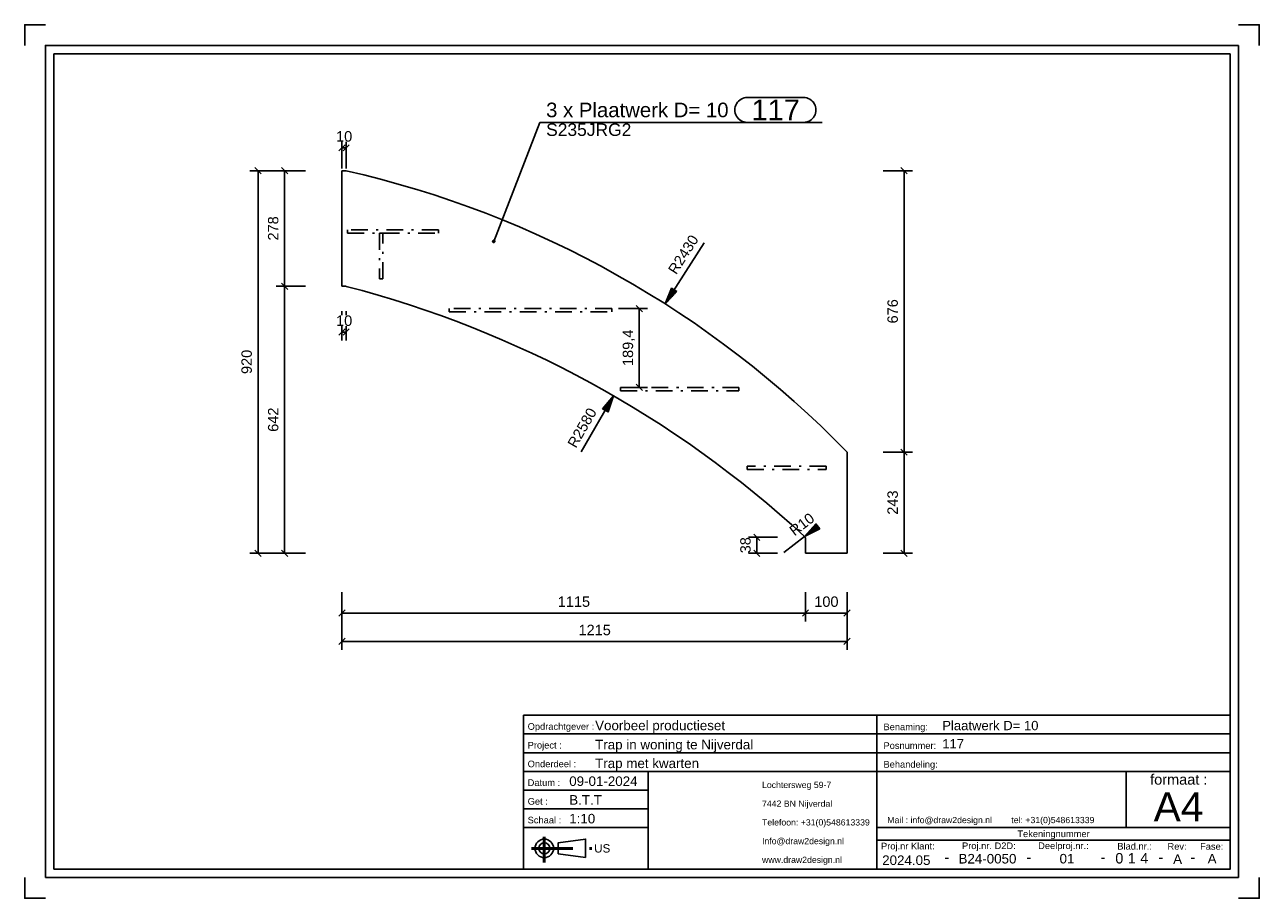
# Model space of a CAD drawing. Header units: millimetres. Extents: x -64 to 233, y -127 to 83.
import ezdxf
from ezdxf.enums import TextEntityAlignment as Align

# ---------------------------------------------------------------- set-up
doc = ezdxf.new("R2010")
doc.units = ezdxf.units.MM
doc.linetypes.add('DASHDOT', pattern=[8.5, 4, -2, 0.5, -2])
doc.linetypes.add('STRICHPUNKT2', pattern=[18.5, 10, -4, 0.5, -4])
doc.layers.get('0').update_dxf_attribs({"linetype": 'CONTINUOUS'})
for name, color, linetype in [('DIM49', 4, 'CONTINUOUS'), ('LE_MIDDLE', 7, 'CONTINUOUS'), ('TXT_ALL', 7, 'CONTINUOUS'), ('TXT_DIM49', 2, 'CONTINUOUS'), ('TXT_YELLOW', 2, 'CONTINUOUS')]:
    doc.layers.add(name, color=color, linetype=linetype)
doc.layers.add('LE_ALL', color=7, linetype='CONTINUOUS', lineweight=50)
doc.styles.add('ARIAL', font='arial.ttf')

# ---------------------------------------------------------------- blocks, each defined once
blk = doc.blocks.new('TFIELD_00004', base_point=(208.04, -105.34))
at = {"layer": 'TXT_YELLOW', "style": 'ARIAL'}
blk.add_text('A4', height=7, dxfattribs=at).set_placement((208.04, -105.34), align=Align.MIDDLE_LEFT)
blk = doc.blocks.new('FLEX_00003', base_point=(213.95, -110.34))
blk.add_blockref('TFIELD_00004', (208.04, -105.34))
blk = doc.blocks.new('TFIELD_00007', base_point=(143.96, -108.53))
at = {"layer": 'TXT_YELLOW', "style": 'ARIAL'}
blk.add_text('Mail : info@draw2design.nl        tel: +31(0)548613339', height=1.5, dxfattribs=at).set_placement((143.96, -108.53), align=Align.MIDDLE_LEFT)
blk = doc.blocks.new('FLEX_00006', base_point=(143.96, -109.77))
blk.add_blockref('TFIELD_00007', (143.96, -108.53))
blk = doc.blocks.new('DRAW2DESIGNLOGO_00005', base_point=(143.89, -106.85))
blk.add_blockref('FLEX_00006', (143.96, -109.77))
blk = doc.blocks.new('TFIELD_00011', base_point=(73.45, -115.34))
at = {"layer": 'TXT_YELLOW', "style": 'ARIAL'}
blk.add_text('US', height=2, dxfattribs=at).set_placement((73.45, -115.34), align=Align.MIDDLE_LEFT)
blk = doc.blocks.new('FLEX_00010', base_point=(73.45, -115.34))
blk.add_blockref('TFIELD_00011', (73.45, -115.34))
blk = doc.blocks.new('US_00009', base_point=(62.79, -115.34))
blk.add_line((64.81, -116.68), (71.37, -117.56))
blk.add_lwpolyline([(64.81, -116.68), (64.81, -114.01), (71.37, -113.12), (71.37, -117.56)])
for radius in [2.22, 1.33]:
    blk.add_circle((61.45, -115.34), radius)
at = {"layer": 'LE_ALL', "color": 1, "linetype": 'STRICHPUNKT2'}
for p, q in [((61.45, -112.53), (61.45, -118.75)), ((58.35, -115.34), (73.22, -115.34))]:
    blk.add_line(p, q, dxfattribs=at)
blk.add_blockref('FLEX_00010', (73.45, -115.34))
blk = doc.blocks.new('TFIELD_00014', base_point=(113.83, -118.09))
at = {"layer": 'TXT_YELLOW', "style": 'ARIAL'}
for s, p in [('Lochtersweg 59-7', (113.83, -100.09)), ('7442 BN Nijverdal', (113.83, -104.59)), ('Telefoon: +31(0)548613339', (113.83, -109.09)), ('Info@draw2design.nl', (113.83, -113.59)), ('www.draw2design.nl', (113.83, -118.09))]:
    blk.add_text(s, height=1.5, dxfattribs=at).set_placement(p, align=Align.MIDDLE_LEFT)
blk = doc.blocks.new('FLEX_00013', base_point=(126.64, -120.34))
blk.add_blockref('TFIELD_00014', (113.83, -118.09))
blk = doc.blocks.new('D2D_00012', base_point=(86.7, -118.49))
blk.add_blockref('FLEX_00013', (126.64, -120.34))
blk = doc.blocks.new('SCHRIFE_00016', base_point=(67.45, -100.34))
for p, q in [((56.45, -83.34), (141.45, -83.34)), ((141.45, -83.34), (226.45, -83.34)), ((141.45, -120.34), (141.45, -83.34)), ((226.45, -83.34), (226.45, -120.34)), ((56.45, -87.84), (141.45, -87.84)), ((141.45, -87.84), (226.45, -87.84)), ((56.45, -92.34), (141.45, -92.34)), ((141.45, -92.34), (226.45, -92.34)), ((56.45, -96.84), (226.45, -96.84)), ((86.45, -96.84), (86.45, -120.34)), ((201.45, -96.84), (201.45, -110.34)), ((86.45, -101.34), (56.45, -101.34)), ((86.45, -105.84), (56.45, -105.84)), ((86.45, -110.34), (56.45, -110.34)), ((226.45, -110.34), (141.45, -110.34)), ((226.45, -113.34), (141.45, -113.34))]:
    blk.add_line(p, q)
blk.add_lwpolyline([(226.45, -120.34), (56.45, -120.34), (56.45, -83.34)])
at = {"layer": 'TXT_YELLOW', "style": 'ARIAL'}
for s, height, p in [('Voorbeel productieset', 2.3, (73.68, -86.94)), ('Plaatwerk D= 10', 2.25, (157.18, -86.94)), ('Trap in woning te Nijverdal', 2.3, (73.68, -91.54)), ('117', 2.25, (157.18, -91.33)), ('Trap met kwarten', 2.3, (73.68, -96.04)), ('09-01-2024', 2.3, (67.45, -100.34)), ('B.T.T', 2.3, (67.45, -104.84)), ('1:10', 2.3, (67.45, -109.34))]:
    blk.add_text(s, height=height, dxfattribs=at).set_placement(p)
for s, height, p in [('2024.05', 2.3, (148.54, -119.34)), ('-', 2.5, (158.28, -118.69)), ('B24-0050', 2.3, (168.06, -118.98)), ('-', 2.5, (178.03, -118.69)), ('01', 2.3, (187.19, -118.97)), ('-', 2.5, (195.86, -118.69)), ('-', 2.5, (209.79, -118.69)), ('A', 2.3, (213.8, -119.07)), ('-', 2.5, (217.45, -118.69)), ('A', 2.3, (222.1, -118.97))]:
    blk.add_text(s, height=height, dxfattribs=at).set_placement(p, align=Align.CENTER)
blk = doc.blocks.new('TFIELD_00020', base_point=(204.81, -117.72))
at = {"layer": 'TXT_ALL', "style": 'ARIAL'}
blk.add_text('4', height=2.5, dxfattribs=at).set_placement((204.81, -117.72), align=Align.MIDDLE_LEFT)
blk = doc.blocks.new('4_00019')
blk.add_blockref('TFIELD_00020', (204.81, -117.72))
blk = doc.blocks.new('TELLER1_00018')
blk.add_blockref('4_00019', (0, 0))
blk = doc.blocks.new('TFIELD_00023', base_point=(201.81, -117.72))
at = {"layer": 'TXT_ALL', "style": 'ARIAL'}
blk.add_text('1', height=2.5, dxfattribs=at).set_placement((201.81, -117.72), align=Align.MIDDLE_LEFT)
blk = doc.blocks.new('1_00022')
blk.add_blockref('TFIELD_00023', (201.81, -117.72))
blk = doc.blocks.new('TELLER2_00021')
blk.add_blockref('1_00022', (0, 0))
blk = doc.blocks.new('TFIELD_00026', base_point=(198.81, -117.72))
at = {"layer": 'TXT_ALL', "style": 'ARIAL'}
blk.add_text('0', height=2.5, dxfattribs=at).set_placement((198.81, -117.72), align=Align.MIDDLE_LEFT)
blk = doc.blocks.new('0_00025')
blk.add_blockref('TFIELD_00026', (198.81, -117.72))
blk = doc.blocks.new('TELLER3_00024')
blk.add_blockref('0_00025', (0, 0))
blk = doc.blocks.new('NL_00027', base_point=(57.45, -86.84))
at = {"layer": 'TXT_ALL', "color": 1, "style": 'ARIAL'}
blk.add_text('Tekeningnummer', height=1.6, dxfattribs=at).set_placement((183.95, -111.84), align=Align.MIDDLE_CENTER)
at = {"layer": 'TXT_YELLOW', "style": 'ARIAL'}
for s, p in [('Opdrachtgever :', (57.45, -86.84)), ('Benaming:', (143.05, -86.94)), ('Project :', (57.45, -91.34)), ('Posnummer:', (143.05, -91.44)), ('Onderdeel :', (57.45, -95.84)), ('Behandeling:', (143.05, -95.94)), ('Datum :', (57.45, -100.34)), ('Get :', (57.45, -104.84)), ('Schaal :', (57.45, -109.34)), ('Proj.nr Klant:', (142.45, -115.59)), ('Proj.nr. D2D:', (161.94, -115.52)), ('Deelproj.nr.:', (180.26, -115.51)), ('Blad.nr.:', (199.3, -115.63)), ('Rev:', (211.37, -115.67)), ('Fase:', (219.21, -115.67))]:
    blk.add_text(s, height=1.6, dxfattribs=at).set_placement(p)
blk.add_text('formaat :', height=2.5, dxfattribs=at).set_placement((214.08, -100.03), align=Align.CENTER)
blk = doc.blocks.new('SCHRIFE_00015')
for name, p in [('SCHRIFE_00016', (67.45, -100.34)), ('NL_00027', (57.45, -86.84)), ('TELLER3_00024', (0, 0)), ('TELLER2_00021', (0, 0)), ('TELLER1_00018', (0, 0))]:
    blk.add_blockref(name, p)
blk = doc.blocks.new('DINA4Q_00002', base_point=(226.45, 75.66))
for p, q in [((228.45, 77.66), (228.45, -122.34)), ((-56.55, -120.34), (-56.55, 75.66)), ((-56.55, 75.66), (226.45, 75.66)), ((-58.55, -122.34), (228.45, -122.34))]:
    blk.add_line(p, q)
for points in [[(-63.55, 77.66), (-63.55, 82.66), (-58.55, 82.66)], [(228.45, 82.66), (233.45, 82.66), (233.45, 77.66)], [(-58.55, -122.34), (-58.55, 77.66), (228.45, 77.66)], [(226.45, 75.66), (226.45, -120.34), (-56.55, -120.34)], [(-63.55, -122.34), (-63.55, -127.34), (-58.55, -127.34)], [(228.45, -127.34), (233.45, -127.34), (233.45, -122.34)]]:
    blk.add_lwpolyline(points)
for name, p in [('SCHRIFE_00015', (0, 0)), ('D2D_00012', (86.7, -118.49)), ('FLEX_00003', (213.95, -110.34)), ('DRAW2DESIGNLOGO_00005', (143.89, -106.85)), ('US_00009', (62.79, -115.34))]:
    blk.add_blockref(name, p)
blk = doc.blocks.new('_ZBL0012_00001')
blk.add_blockref('DINA4Q_00002', (226.45, 75.66))
blk = doc.blocks.new('SHAPE_00038', base_point=(49.28, 30.58))
at = {"layer": 'DIM49', "color": 3}
for p, q in [((110.29, 65.17), (123.81, 65.17)), ((49.28, 30.58), (60.39, 59.17)), ((60.39, 59.17), (128.31, 59.17)), ((123.81, 59.17), (110.29, 59.17)), ((49.54, 30.62), (49.02, 30.62)), ((49.49, 30.42), (49.08, 30.42)), ((49.39, 30.82), (49.17, 30.82))]:
    blk.add_line(p, q, dxfattribs=at)
blk.add_lwpolyline([(49.25, 30.32), (49.32, 30.32), (49.39, 30.34), (49.45, 30.38), (49.5, 30.43), (49.53, 30.49), (49.55, 30.55), (49.54, 30.62), (49.52, 30.69), (49.49, 30.75), (49.44, 30.79), (49.38, 30.83), (49.31, 30.84), (49.24, 30.84), (49.18, 30.82), (49.12, 30.79), (49.07, 30.74), (49.04, 30.68), (49.02, 30.61), (49.02, 30.54), (49.04, 30.47), (49.08, 30.42), (49.13, 30.37), (49.19, 30.34)], close=True, dxfattribs=at)
for centre, start_param, end_param in [((110.29, 62.17), 1.570796, 4.712389), ((123.81, 62.17), 4.712389, 7.853982)]:
    blk.add_ellipse(centre, major_axis=(3, 0), ratio=1, start_param=start_param, end_param=end_param, dxfattribs=at)
at = {"layer": 'TXT_DIM49', "style": 'ARIAL'}
for s, height, p in [('3 x Plaatwerk D= 10', 3.5, (61.89, 62.17)), ('117', 5, (111.29, 62.17)), ('S235JRG2', 3, (61.89, 57.42))]:
    blk.add_text(s, height=height, dxfattribs=at).set_placement(p, align=Align.MIDDLE_LEFT)
blk = doc.blocks.new('_D1', base_point=(82.81, 0.61))
at = {"layer": 'DIM49', "color": 1}
for p, q in [((85.06, 13.65), (83.56, 15.15)), ((79.31, 14.4), (86.31, 14.4)), ((84.31, 14.4), (84.31, -4.54)), ((82.22, -4.54), (86.31, -4.54)), ((83.56, -3.79), (85.06, -5.29))]:
    blk.add_line(p, q, dxfattribs=at)
at = {"layer": 'TXT_DIM49', "style": 'ARIAL'}
blk.add_text('189,4', height=2.5, rotation=90.0002, dxfattribs=at).set_placement((82.81, 0.61))
blk = doc.blocks.new('_D2', base_point=(69.05, -19.3))
at = {"layer": 'DIM49', "color": 1}
for p, q in [((70.35, -20.05), (78.13, -6.57)), ((76.13, -8.91), (77.31, -8.91)), ((76.3, -8.71), (77.38, -8.71)), ((76.47, -8.51), (77.45, -8.51)), ((76.64, -8.31), (77.52, -8.31)), ((76.81, -8.11), (77.59, -8.11)), ((76.98, -7.91), (77.66, -7.91)), ((77.15, -7.71), (77.73, -7.71)), ((77.33, -7.51), (77.8, -7.51)), ((77.5, -7.31), (77.87, -7.31)), ((77.67, -7.11), (77.94, -7.11)), ((77.84, -6.91), (78.01, -6.91)), ((78.01, -6.71), (78.08, -6.71)), ((77.03, -9.71), (75.57, -9.71)), ((75.61, -9.51), (77.1, -9.51)), ((75.78, -9.31), (77.17, -9.31)), ((76.96, -9.91), (75.92, -9.91)), ((75.95, -9.11), (77.24, -9.11)), ((76.89, -10.11), (76.26, -10.11)), ((76.82, -10.31), (76.61, -10.31))]:
    blk.add_line(p, q, dxfattribs=at)
blk.add_lwpolyline([(75.48, -9.66), (78.13, -6.57), (76.78, -10.41)], close=True, dxfattribs=at)
at = {"layer": 'TXT_DIM49', "style": 'ARIAL'}
for s, p in [('2580', (70.29, -17.14)), ('R', (69.05, -19.3))]:
    blk.add_text(s, height=2.5, rotation=60.0001, dxfattribs=at).set_placement(p)
blk = doc.blocks.new('_D3', base_point=(93.18, 22.43))
at = {"layer": 'DIM49', "color": 1}
for p, q in [((90.56, 15.53), (99.91, 30.2)), ((92.71, 17.83), (91.48, 17.83)), ((92.9, 18.03), (91.56, 18.03)), ((93.09, 18.23), (91.64, 18.23)), ((93.28, 18.43), (91.72, 18.43)), ((91.8, 18.63), (93.14, 18.63)), ((91.88, 18.83), (92.82, 18.83)), ((91.97, 19.03), (92.51, 19.03)), ((92.05, 19.23), (92.2, 19.23)), ((90.65, 15.63), (90.6, 15.63)), ((90.84, 15.83), (90.68, 15.83)), ((91.03, 16.03), (90.76, 16.03)), ((91.22, 16.23), (90.84, 16.23)), ((91.4, 16.43), (90.92, 16.43)), ((91.59, 16.63), (91, 16.63)), ((91.78, 16.83), (91.08, 16.83)), ((91.96, 17.03), (91.16, 17.03)), ((92.15, 17.23), (91.24, 17.23)), ((92.34, 17.43), (91.32, 17.43)), ((92.53, 17.63), (91.4, 17.63))]:
    blk.add_line(p, q, dxfattribs=at)
blk.add_lwpolyline([(93.34, 18.5), (90.56, 15.53), (92.08, 19.3)], close=True, dxfattribs=at)
at = {"layer": 'TXT_DIM49', "style": 'ARIAL'}
for s, p in [('2430', (94.52, 24.53)), ('R', (93.18, 22.43))]:
    blk.add_text(s, height=2.5, rotation=57.502, dxfattribs=at).set_placement(p)
blk = doc.blocks.new('_D4', base_point=(111.09, -44.41))
at = {"layer": 'DIM49', "color": 1}
for p, q in [((117.59, -40.56), (110.59, -40.56)), ((113.34, -41.31), (111.84, -39.81)), ((112.59, -44.41), (112.59, -40.56)), ((117.59, -44.41), (110.59, -44.41)), ((111.84, -43.66), (113.34, -45.16))]:
    blk.add_line(p, q, dxfattribs=at)
at = {"layer": 'TXT_DIM49', "style": 'ARIAL'}
blk.add_text('38', height=2.5, rotation=90.0002, dxfattribs=at).set_placement((111.09, -44.41))
blk = doc.blocks.new('_D5', base_point=(146.5, -35.13))
at = {"layer": 'DIM49', "color": 1}
for p, q in [((143, -20.09), (150, -20.09)), ((148.75, -20.84), (147.25, -19.34)), ((148, -44.41), (148, -20.09)), ((143, -44.41), (150, -44.41)), ((147.25, -43.66), (148.75, -45.16))]:
    blk.add_line(p, q, dxfattribs=at)
at = {"layer": 'TXT_DIM49', "style": 'ARIAL'}
blk.add_text('243', height=2.5, rotation=90.0002, dxfattribs=at).set_placement((146.5, -35.13))
blk = doc.blocks.new('_D6', base_point=(146.5, 10.85))
at = {"layer": 'DIM49', "color": 1}
for p, q in [((143, 47.55), (150, 47.55)), ((148.75, 46.8), (147.25, 48.3)), ((148, -20.09), (148, 47.55)), ((143, -20.09), (150, -20.09)), ((147.25, -19.34), (148.75, -20.84))]:
    blk.add_line(p, q, dxfattribs=at)
at = {"layer": 'TXT_DIM49', "style": 'ARIAL'}
blk.add_text('676', height=2.5, rotation=90.0002, dxfattribs=at).set_placement((146.5, 10.85))
blk = doc.blocks.new('_D7', base_point=(121.64, -40.37))
at = {"layer": 'DIM49', "color": 1}
for p, q in [((125.78, -38.49), (127.66, -38.49)), ((125.96, -38.29), (127.51, -38.29)), ((126.14, -38.09), (127.35, -38.09)), ((126.32, -37.89), (127.2, -37.89)), ((126.5, -37.69), (127.05, -37.69)), ((126.68, -37.49), (126.89, -37.49)), ((119.05, -44.25), (124.08, -40.39)), ((124.27, -40.29), (124.16, -40.29)), ((124.67, -40.09), (124.34, -40.09)), ((125.06, -39.89), (124.52, -39.89)), ((125.46, -39.69), (124.7, -39.69)), ((125.85, -39.49), (124.88, -39.49)), ((126.25, -39.29), (125.06, -39.29)), ((126.64, -39.09), (125.24, -39.09)), ((127.03, -38.89), (125.42, -38.89)), ((127.43, -38.69), (125.6, -38.69))]:
    blk.add_line(p, q, dxfattribs=at)
blk.add_lwpolyline([(127.71, -38.55), (124.08, -40.39), (126.79, -37.36)], close=True, dxfattribs=at)
at = {"layer": 'TXT_DIM49', "style": 'ARIAL'}
for s, p in [('10', (123.62, -38.85)), ('R', (121.64, -40.37))]:
    blk.add_text(s, height=2.5, rotation=37.5001, dxfattribs=at).set_placement(p)
blk = doc.blocks.new('_D8', base_point=(126.4, -57.28))
at = {"layer": 'DIM49', "color": 1}
for p, q in [((124.28, -53.78), (124.28, -60.78)), ((134.28, -53.78), (134.28, -60.78)), ((125.03, -58.03), (123.53, -59.53)), ((134.28, -58.78), (124.28, -58.78)), ((133.53, -59.53), (135.03, -58.03))]:
    blk.add_line(p, q, dxfattribs=at)
at = {"layer": 'TXT_DIM49', "style": 'ARIAL'}
blk.add_text('100', height=2.5, dxfattribs=at).set_placement((126.4, -57.28))
blk = doc.blocks.new('_D9', base_point=(64.69, -57.28))
at = {"layer": 'DIM49', "color": 1}
for p, q in [((12.78, -53.78), (12.78, -60.78)), ((124.28, -53.78), (124.28, -60.78)), ((13.53, -58.03), (12.03, -59.53)), ((124.28, -58.78), (12.78, -58.78)), ((123.53, -59.53), (125.03, -58.03))]:
    blk.add_line(p, q, dxfattribs=at)
at = {"layer": 'TXT_DIM49', "style": 'ARIAL'}
blk.add_text('1115', height=2.5, dxfattribs=at).set_placement((64.69, -57.28))
blk = doc.blocks.new('_D10', base_point=(-2.52, -15.2))
at = {"layer": 'DIM49', "color": 1}
for p, q in [((3.98, 19.77), (-3.02, 19.77)), ((-0.27, 19.02), (-1.77, 20.52)), ((-1.02, -44.41), (-1.02, 19.77)), ((3.98, -44.41), (-3.02, -44.41)), ((-1.77, -43.66), (-0.27, -45.16))]:
    blk.add_line(p, q, dxfattribs=at)
at = {"layer": 'TXT_DIM49', "style": 'ARIAL'}
blk.add_text('642', height=2.5, rotation=90.0002, dxfattribs=at).set_placement((-2.52, -15.2))
blk = doc.blocks.new('_D11', base_point=(-2.52, 30.78))
at = {"layer": 'DIM49', "color": 1}
for p, q in [((3.98, 47.55), (-3.02, 47.55)), ((-0.27, 46.8), (-1.77, 48.3)), ((-1.02, 19.77), (-1.02, 47.55)), ((3.98, 19.77), (-3.02, 19.77)), ((-1.77, 20.52), (-0.27, 19.02))]:
    blk.add_line(p, q, dxfattribs=at)
at = {"layer": 'TXT_DIM49', "style": 'ARIAL'}
blk.add_text('278', height=2.5, rotation=90.0002, dxfattribs=at).set_placement((-2.52, 30.78))
blk = doc.blocks.new('_D12', base_point=(69.69, -64.1))
at = {"layer": 'DIM49', "color": 1}
for p, q in [((12.78, -60.6), (12.78, -67.6)), ((134.28, -60.6), (134.28, -67.6)), ((13.53, -64.85), (12.03, -66.35)), ((133.53, -66.35), (135.03, -64.85)), ((134.28, -65.6), (12.78, -65.6))]:
    blk.add_line(p, q, dxfattribs=at)
at = {"layer": 'TXT_DIM49', "style": 'ARIAL'}
blk.add_text('1215', height=2.5, dxfattribs=at).set_placement((69.69, -64.1))
blk = doc.blocks.new('_D13', base_point=(11.36, 10.26))
at = {"layer": 'DIM49', "color": 1}
for p, q in [((12.78, 13.76), (12.78, 12.86)), ((13.78, 13.76), (13.78, 12.86)), ((13.53, 9.51), (12.03, 8.01)), ((12.78, 10.16), (12.78, 6.76)), ((13.03, 8.01), (14.53, 9.51)), ((13.78, 10.16), (13.78, 6.76)), ((12.78, 8.76), (13.78, 8.76))]:
    blk.add_line(p, q, dxfattribs=at)
at = {"layer": 'TXT_DIM49', "style": 'ARIAL'}
blk.add_text('10', height=2.5, dxfattribs=at).set_placement((11.36, 10.26))
blk = doc.blocks.new('_D14', base_point=(11.36, 54.57))
at = {"layer": 'DIM49', "color": 1}
for p, q in [((13.53, 53.82), (12.03, 52.32)), ((12.78, 48.07), (12.78, 54.47)), ((13.03, 52.32), (14.53, 53.82)), ((13.78, 48.07), (13.78, 54.47)), ((12.78, 53.07), (13.78, 53.07))]:
    blk.add_line(p, q, dxfattribs=at)
at = {"layer": 'TXT_DIM49', "style": 'ARIAL'}
blk.add_text('10', height=2.5, dxfattribs=at).set_placement((11.36, 54.57))
blk = doc.blocks.new('_D15', base_point=(-8.91, -1.31))
at = {"layer": 'DIM49', "color": 1}
for p, q in [((-2.41, 47.55), (-9.41, 47.55)), ((-6.66, 46.8), (-8.16, 48.3)), ((-7.41, -44.41), (-7.41, 47.55)), ((-2.41, -44.41), (-9.41, -44.41)), ((-8.16, -43.66), (-6.66, -45.16))]:
    blk.add_line(p, q, dxfattribs=at)
at = {"layer": 'TXT_DIM49', "style": 'ARIAL'}
blk.add_text('920', height=2.5, rotation=90.0002, dxfattribs=at).set_placement((-8.91, -1.31))
blk = doc.blocks.new('Plaatwerk D_ 10_00034', base_point=(124.28, -44.41))
for p, q in [((12.78, 47.55), (12.78, 19.77)), ((13.78, 47.55), (12.78, 47.55)), ((13.78, 19.77), (12.78, 19.77)), ((134.28, -44.41), (134.28, -20.09)), ((124.28, -44.41), (124.28, -41)), ((124.28, -44.41), (134.28, -44.41))]:
    blk.add_line(p, q)
for centre, radius, start, end in [((-39.99, -189.39), 242.97, 44.1723, 77.2143), ((-50.88, -230.03), 258.03, 47.3431, 75.4865), ((123.28, -41), 1, 0, 47.3431)]:
    blk.add_arc(centre, radius, start, end)
at = {"layer": 'LE_MIDDLE', "color": 2, "linetype": 'DASHDOT'}
for points in [[(36.02, 33.34), (14.14, 33.34), (14.14, 32.54), (36.02, 32.54)], [(22.58, 32.54), (21.78, 32.54), (21.78, 21.54), (22.58, 21.54)], [(77.69, 13.6), (77.69, 14.4), (38.55, 14.4), (38.55, 13.6)], [(108.28, -4.54), (79.78, -4.54), (79.78, -5.34), (108.28, -5.34)], [(129.28, -24.27), (129.28, -23.47), (110.28, -23.47), (110.28, -24.27)]]:
    blk.add_lwpolyline(points, close=True, dxfattribs=at)
for name, p in [('SHAPE_00038', (49.28, 30.58)), ('_D14', (11.36, 54.57)), ('_D15', (-8.91, -1.31)), ('_D11', (-2.52, 30.78)), ('_D6', (146.5, 10.85)), ('_D3', (93.18, 22.43)), ('_D10', (-2.52, -15.2)), ('_D1', (82.81, 0.61)), ('_D13', (11.36, 10.26)), ('_D2', (69.05, -19.3)), ('_D5', (146.5, -35.13)), ('_D7', (121.64, -40.37)), ('_D4', (111.09, -44.41)), ('_D9', (64.69, -57.28)), ('_D8', (126.4, -57.28)), ('_D12', (69.69, -64.1))]:
    blk.add_blockref(name, p)
blk = doc.blocks.new('Plaatwerk D_ 10_00033')
blk.add_blockref('Plaatwerk D_ 10_00034', (124.28, -44.41))
blk = doc.blocks.new('Trapboom_00032')
blk.add_blockref('Plaatwerk D_ 10_00033', (0, 0))
blk = doc.blocks.new('BNR 14_00031')
blk.add_blockref('Trapboom_00032', (0, 0))
blk = doc.blocks.new('Breda_00030')
blk.add_blockref('BNR 14_00031', (0, 0))
blk = doc.blocks.new('_A3D0027_00029')
blk.add_blockref('Breda_00030', (0, 0))
blk = doc.blocks.new('_ANS0027_00028')
blk.add_blockref('_A3D0027_00029', (0, 0))

msp = doc.modelspace()

# ---------------------------------------------------------------- block references
for name in ['_ZBL0012_00001', '_ANS0027_00028']:
    msp.add_blockref(name, (0, 0))

doc.saveas('drawing.dxf')
